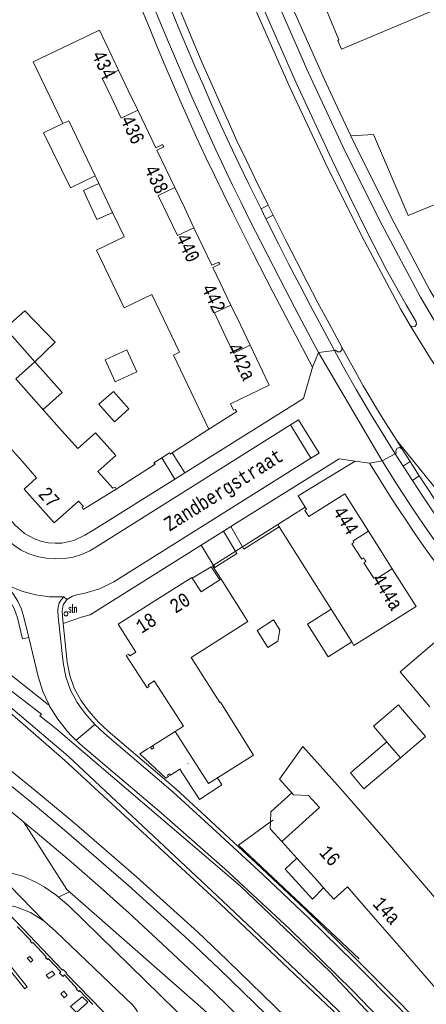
# Model space of a CAD drawing. Header units: metres. Extents: x 196790 to 198335, y 354523 to 356036.
# Tile 76 of 108: x 197890 to 197942, y 354944 to 355072. Entities that reach past the tile are written whole.
import ezdxf

# ---------------------------------------------------------------- set-up
doc = ezdxf.new("R2010")
doc.units = ezdxf.units.M
for name, pattern in [('DGN Style 1', [1.160006, 0.00193, -1.158076]), ('DGN Style 2', [186.027128, 111.616277, -74.410851]), ('DGN Style 3', [260.437979, 186.027128, -74.410851])]:
    doc.linetypes.add(name, pattern=pattern)
for name, color, linetype, lineweight in [('afdak', 252, 'DGN Style 2', 18), ('bij- of bedrijfsgebouw', 252, 'Continuous', 18), ('functiescheiding', 252, 'Continuous', 18), ('hoofdgebouw', 252, 'Continuous', 18), ('hoofdgebouw maaiveld', 252, 'Continuous', 18), ('huisnummer BAG', 252, 'Continuous', 18), ('kant asfaltverharding', 252, 'Continuous', 18), ('kant klinkerverharding', 252, 'Continuous', 18), ('kant muur (extern)', 252, 'Continuous', 18), ('kant tegelverharding', 252, 'Continuous', 18), ('molgoot', 252, 'DGN Style 3', 18), ('overbouw', 252, 'Continuous', 18), ('overige afscheidingen', 252, 'Continuous', 18), ('raster', 252, 'Continuous', 18), ('schutting', 252, 'Continuous', 18), ('spoorrail', 252, 'Continuous', 18), ('straatnaam', 252, 'Continuous', 18), ('straatnaambord', 252, 'Continuous', 18), ('taludlijn', 252, 'Continuous', 18), ('tuinhuis', 252, 'DGN Style 2', 18), ('tussenmuur WOZ', 252, 'DGN Style 1', 18), ('vlakafsluiter grijs', 252, 'DGN Style 2', 18), ('vlakafsluiter groen', 252, 'DGN Style 2', 18)]:
    doc.layers.add(name, color=color, linetype=linetype, lineweight=lineweight)
doc.styles.add('Style-Courier New', font='cour.ttf')
doc.styles.add('Style-simplex', font='simplex.shx')

# ---------------------------------------------------------------- blocks, each defined once
blk = doc.blocks.new('S435')
at = {"layer": 'straatnaambord', "color": 7, "linetype": 'Continuous', "lineweight": 0}
blk.add_circle((0, 0), 0.263, dxfattribs=at)
blk.add_circle((0, 0), 0.263, dxfattribs=at)
at = {"layer": 'straatnaambord', "color": 7, "linetype": 'Continuous', "lineweight": 0, "style": 'Style-simplex', "width": 0.428569}
blk.add_text('stn', height=1.05, dxfattribs=at).set_placement((0.32, 0.18))

msp = doc.modelspace()

# ---------------------------------------------------------------- linework, layer by layer
at = {"layer": 'afdak'}
for p, q in [((197906.812, 354977.726), (197909.72, 354979.564)), ((197906.146, 354977.302), (197906.534, 354977.549)), ((197906.534, 354977.549), (197906.812, 354977.726)), ((197909.119, 354973.922), (197910.325, 354974.703)), ((197908.85, 354973.748), (197908.528, 354973.539)), ((197908.85, 354973.748), (197909.119, 354973.922))]:
    msp.add_line(p, q, dxfattribs=at)
at = {"layer": 'afdak', "flags": 128}
for points in [[(197899.382, 355051.363), (197896.184, 355049.807), (197892.73, 355056.902), (197895.198, 355058.103)], [(197899.862, 355050.359), (197897.885, 355049.448), (197899.62, 355045.687), (197901.649, 355046.623)], [(197891.609, 355027.32), (197894.236, 355029.853), (197890.309, 355033.918), (197887.763, 355031.648)], [(197891.609, 355027.32), (197895.13, 355023.358), (197892.649, 355021.154)], [(197911.946, 354999.382), (197914.4, 355000.831), (197915.502, 354999.139)], [(197929.892, 354995.354), (197926.848, 354993.433), (197929.516, 354989.204), (197932.561, 354991.126)], [(197908.528, 354973.539), (197905.163, 354976.688), (197906.146, 354977.302)], [(197938.847, 354976.152), (197934.149, 354972.167), (197932.403, 354974.225), (197937.101, 354978.21)], [(197915.222, 354973.589), (197915.779, 354972.652), (197912.868, 354970.78), (197910.325, 354974.703)], [(197922.057, 354967.872), (197922.088, 354969.194), (197924.822, 354971.627)], [(197923.523, 354965.344), (197922.037, 354966.994), (197922.057, 354967.872)], [(197928.932, 354959.365), (197927.487, 354957.896), (197923.948, 354961.781), (197925.475, 354963.186)]]:
    msp.add_lwpolyline(points, dxfattribs=at)
at = {"layer": 'bij- of bedrijfsgebouw'}
for p, q in [((197938.874, 354982.66), (197940.441, 354980.849)), ((197940.441, 354980.849), (197942.109, 354978.92)), ((197942.109, 354978.92), (197938.847, 354976.152)), ((197937.197, 354978.097), (197937.101, 354978.21)), ((197938.847, 354976.152), (197937.197, 354978.097))]:
    msp.add_line(p, q, dxfattribs=at)
at = {"layer": 'bij- of bedrijfsgebouw', "flags": 128}
for points in [[(197937.101, 354978.21), (197935.367, 354980.254), (197938.592, 354982.992), (197938.874, 354982.66)], [(197915.222, 354973.589), (197919.88, 354976.516), (197917.882, 354979.694)], [(197912.116, 354975.862), (197914.06, 354972.858), (197915.222, 354973.589)]]:
    msp.add_lwpolyline(points, dxfattribs=at)
at = {"layer": 'functiescheiding'}
for p, q in [((197928.257, 355028.526), (197936.503, 355014.527)), ((197924.639, 355019.161), (197927.289, 355014.863))]:
    msp.add_line(p, q, dxfattribs=at)
at = {"layer": 'functiescheiding', "flags": 128}
msp.add_lwpolyline([(197961.867, 354988.431), (197948.999, 355004.071), (197938.385, 355017.144)], dxfattribs=at)
at = {"layer": 'hoofdgebouw'}
for p, q in [((197895.198, 355058.103), (197895.114, 355058.279)), ((197899.522, 355051.07), (197899.382, 355051.363)), ((197899.862, 355050.359), (197899.522, 355051.07)), ((197901.649, 355046.623), (197899.862, 355050.359)), ((197903.145, 355043.494), (197901.649, 355046.623)), ((197910.294, 355028.549), (197906.766, 355035.926)), ((197889.128, 355025.115), (197894.752, 355018.787)), ((197897.14, 355016.101), (197894.752, 355018.787)), ((197926.557, 355008.559), (197922.989, 355006.295)), ((197922.989, 355006.295), (197923.18, 355005.992)), ((197923.18, 355005.992), (197928.263, 354997.936)), ((197915.502, 354999.139), (197915.661, 354999.239)), ((197929.892, 354995.354), (197928.263, 354997.936)), ((197907.122, 354996.444), (197902.351, 354993.422)), ((197932.561, 354991.126), (197929.892, 354995.354)), ((197902.351, 354993.422), (197904.658, 354989.818)), ((197904.658, 354989.818), (197903.873, 354989.329)), ((197903.708, 354989.547), (197903.421, 354989.373)), ((197903.421, 354989.373), (197906.12, 354985.195)), ((197903.873, 354989.329), (197903.708, 354989.547)), ((197911.816, 354989.136), (197915.517, 354983.316)), ((197906.26, 354985.599), (197906.923, 354986.021)), ((197906.923, 354986.021), (197907.036, 354986.093)), ((197907.036, 354986.093), (197910.795, 354980.26)), ((197906.12, 354985.195), (197906.393, 354985.361)), ((197906.393, 354985.361), (197906.26, 354985.599)), ((197910.795, 354980.26), (197909.72, 354979.564)), ((197909.72, 354979.564), (197912.116, 354975.862)), ((197931.121, 354972.187), (197936.627, 354965.863)), ((197928.398, 354969.734), (197923.523, 354965.344)), ((197940.112, 354961.82), (197936.627, 354965.863)), ((197923.523, 354965.344), (197925.475, 354963.186)), ((197925.475, 354963.186), (197928.125, 354960.257)), ((197944.592, 354956.623), (197940.112, 354961.82)), ((197928.125, 354960.257), (197928.932, 354959.365)), ((197934.441, 354956.713), (197938.938, 354951.531)), ((197938.938, 354951.531), (197943.435, 354946.349))]:
    msp.add_line(p, q, dxfattribs=at)
at = {"layer": 'hoofdgebouw', "flags": 128}
for points in [[(197953.167, 355099.685), (197923.14, 355087.093), (197923.624, 355085.934), (197923.718, 355085.941), (197926.864, 355078.636), (197926.395, 355078.445), (197927.34, 355076.132), (197927.832, 355076.306), (197930.909, 355068.92), (197930.754, 355068.844), (197931.237, 355067.706), (197968.296, 355083.32), (197960.101, 355102.593), (197958.583, 355101.956)], [(197895.114, 355058.279), (197891.394, 355066.076), (197899.948, 355070.167), (197902.423, 355064.999)], [(197904.901, 355059.822), (197907.231, 355054.958), (197908.107, 355055.387), (197908.181, 355055.233)], [(197899.382, 355051.363), (197895.992, 355058.449), (197895.198, 355058.103)], [(197908.181, 355055.233), (197908.249, 355055.093), (197907.373, 355054.669), (197909.687, 355049.835)], [(197912.169, 355044.648), (197914.491, 355039.795), (197915.363, 355040.21), (197915.433, 355040.071)], [(197906.766, 355035.926), (197906.73, 355036), (197903.133, 355034.284), (197899.572, 355041.748), (197903.161, 355043.461), (197903.145, 355043.494)], [(197915.433, 355040.071), (197915.508, 355039.92), (197914.626, 355039.513), (197916.944, 355034.658)], [(197889.128, 355025.115), (197891.609, 355027.32), (197887.763, 355031.648), (197885.282, 355029.442), (197883.444, 355031.51)], [(197919.413, 355029.486), (197921.881, 355024.315), (197916.895, 355021.906), (197917.293, 355021.069), (197917.491, 355021.179), (197917.688, 355020.915), (197914.072, 355018.624)], [(197914.072, 355018.624), (197909.506, 355028.173), (197910.294, 355028.549)], [(197882.61, 355019.384), (197886.373, 355015.175), (197888.035, 355016.639), (197889.935, 355014.488)], [(197899.746, 355013.168), (197902.059, 355015.224), (197899.452, 355018.156), (197897.14, 355016.101)], [(197889.935, 355014.488), (197891.822, 355012.352), (197890.194, 355010.869), (197894.081, 355006.51), (197897.242, 355009.325), (197897.89, 355008.625), (197897.712, 355008.534), (197897.858, 355008.25), (197902.119, 355010.877)], [(197902.119, 355010.877), (197901.958, 355011.143), (197901.681, 355010.991), (197899.746, 355013.168)], [(197934.737, 355005.442), (197931.677, 355010.286), (197927.005, 355007.329), (197926.488, 355008.121), (197926.723, 355008.292), (197926.557, 355008.559)], [(197937.808, 355000.581), (197940.873, 354995.728), (197932.849, 354990.669), (197932.561, 354991.126)], [(197907.122, 354996.444), (197911.892, 354999.466), (197911.946, 354999.382)], [(197911.816, 354989.136), (197919.121, 354993.787), (197915.661, 354999.239)], [(197911.946, 354999.382), (197913.08, 354997.617), (197915.502, 354999.139)], [(197948.334, 354987.547), (197944.488, 354992.079), (197938.818, 354987.252), (197942.656, 354982.729)], [(197917.882, 354979.694), (197915.58, 354983.357), (197915.517, 354983.316)], [(197924.822, 354971.627), (197923.222, 354973.403), (197926.222, 354977.626), (197931.121, 354972.187)], [(197924.822, 354971.627), (197925.043, 354971.382), (197926.986, 354971.302), (197928.398, 354969.734)], [(197928.932, 354959.365), (197930.24, 354957.92), (197932.013, 354959.51), (197934.441, 354956.713)]]:
    msp.add_lwpolyline(points, dxfattribs=at)
at = {"layer": 'hoofdgebouw maaiveld', "flags": 128}
for points in [[(197901.538, 355061.359), (197900.285, 355063.975), (197902.423, 355064.999)], [(197901.538, 355061.359), (197902.764, 355058.798), (197904.901, 355059.822)], [(197908.787, 355046.207), (197907.544, 355048.812), (197909.687, 355049.835)], [(197912.169, 355044.648), (197910.021, 355043.623), (197908.787, 355046.207)], [(197916.037, 355031.056), (197914.805, 355033.637), (197916.944, 355034.658)], [(197919.413, 355029.486), (197917.278, 355028.457), (197916.037, 355031.056)], [(197934.737, 355005.442), (197932.733, 355004.177), (197932.856, 355003.982), (197932.594, 355003.817), (197933.859, 355001.813), (197934.122, 355001.978), (197934.272, 355001.74)], [(197934.272, 355001.74), (197934.405, 355001.53), (197934.143, 355001.365), (197935.414, 354999.353), (197935.676, 354999.518), (197935.804, 354999.315), (197937.808, 355000.581)]]:
    msp.add_lwpolyline(points, dxfattribs=at)
at = {"layer": 'kant asfaltverharding'}
for p, q in [((197922.415, 355046.26), (197921.773, 355047.551)), ((197939.084, 355016.036), (197938.385, 355017.144)), ((197909.35, 355015.543), (197910.977, 355012.97)), ((197940.114, 355014.427), (197939.084, 355016.036)), ((197908.016, 355014.927), (197909.671, 355012.152)), ((197941.303, 355012.585), (197940.114, 355014.427)), ((197917.718, 355002.556), (197915.977, 355005.425)), ((197916.941, 355006.028), (197918.603, 355003.113)), ((197895.716, 354996.593), (197895.32, 354996.954)), ((197894.305, 354958.475), (197894.655, 354958.178))]:
    msp.add_line(p, q, dxfattribs=at)
at = {"layer": 'kant asfaltverharding', "flags": 128}
for points in [[(197903.061, 355121.192), (197904.636, 355115.564), (197905.644, 355112.191), (197906.687, 355108.828), (197907.808, 355105.342), (197908.965, 355101.868), (197910.159, 355098.406), (197911.39, 355094.958), (197915.58, 355083.917), (197920.055, 355072.989), (197924.456, 355062.97), (197929.108, 355053.065), (197933.872, 355043.55), (197938.871, 355034.157), (197940.116, 355032.024)], [(197921.773, 355047.551), (197920.182, 355050.765), (197918.942, 355053.317), (197917.729, 355055.881), (197916.575, 355058.387), (197915.446, 355060.905), (197914.336, 355063.431), (197913.237, 355065.962), (197912.164, 355068.468), (197911.106, 355070.98), (197910.063, 355073.498), (197909.034, 355076.022), (197905.541, 355085.273), (197902.723, 355092.918), (197895.838, 355111.794), (197894.693, 355115.032)], [(197931.282, 355029.214), (197929.631, 355032.26), (197928.192, 355034.959), (197926.794, 355037.627), (197925.417, 355040.305), (197924.055, 355042.991), (197922.415, 355046.26)], [(197945.523, 355023.569), (197942.749, 355027.752), (197940.116, 355032.024)], [(197938.385, 355017.144), (197937.029, 355019.297), (197935.905, 355021.108), (197934.054, 355024.222), (197932.562, 355026.891), (197931.282, 355029.214)], [(197941.303, 355012.585), (197942.644, 355010.519), (197943.754, 355008.839), (197944.885, 355007.174), (197946.639, 355004.666)], [(197895.32, 354996.954), (197893.5, 354996.978), (197891.683, 354997.224), (197889.91, 354997.689), (197888.218, 354998.361), (197888.083, 354998.181)], [(197890.809, 354991.724), (197890.184, 354994.328), (197889.855, 354995.382), (197889.387, 354996.393), (197888.791, 354997.333), (197888.083, 354998.181)], [(197895.243, 354993.526), (197895.148, 354994.409), (197895.121, 354995.141), (197895.262, 354995.931), (197895.716, 354996.593)], [(197901.077, 354979.593), (197899.775, 354980.815), (197898.604, 354982.155), (197898.06, 354982.87), (197897.543, 354983.603), (197896.673, 354985.174), (197896.1, 354986.813), (197895.784, 354988.521), (197895.243, 354993.526)], [(197890.809, 354991.724), (197892.018, 354986.688), (197892.63, 354984.718), (197893.382, 354983.081)], [(197893.382, 354983.081), (197893.491, 354982.843), (197894.575, 354981.149), (197895.193, 354980.355), (197895.835, 354979.581), (197896.351, 354979.007), (197896.893, 354978.456), (197896.925, 354978.426)], [(197953.149, 354928.871), (197947.986, 354934.641), (197939.029, 354944.265), (197932.842, 354950.453), (197926.568, 354956.555), (197920.21, 354962.568), (197913.769, 354968.492), (197909.835, 354972.155), (197901.077, 354979.593)], [(197896.925, 354978.426), (197897.456, 354977.928), (197898.037, 354977.42), (197907.618, 354969.325)], [(197907.618, 354969.325), (197916.176, 354961.804), (197924.532, 354954.054), (197932.677, 354946.083), (197940.602, 354937.898)], [(197886.296, 354961.721), (197888.2, 354961.357), (197890.034, 354960.865), (197891.894, 354960.032), (197892.789, 354959.506), (197894.305, 354958.475)], [(197894.655, 354958.178), (197895.951, 354957.077), (197917.77, 354935.78), (197923.962, 354929.289), (197929.371, 354923.507), (197934.665, 354917.62), (197939.853, 354911.639), (197944.943, 354905.574), (197949.044, 354900.499), (197953.039, 354895.341), (197960.854, 354884.891), (197968.365, 354874.492), (197975.666, 354863.945), (197991.886, 354840.007), (198016.738, 354802.147), (198021.026, 354795.243), (198022.17, 354793.154), (198023.082, 354790.938), (198023.743, 354788.635), (198024.031, 354786.948)], [(197892.753, 354955.095), (197891.014, 354956.164), (197889.114, 354956.912), (197887.144, 354957.313)], [(197904.025, 354939.926), (197904.43, 354940.306), (197904.772, 354940.794), (197905.013, 354941.372), (197905.121, 354942.005), (197905.083, 354942.647), (197904.906, 354943.248), (197904.619, 354943.77), (197904.258, 354944.192), (197894.256, 354953.76), (197892.753, 354955.095)]]:
    msp.add_lwpolyline(points, dxfattribs=at)
at = {"layer": 'kant klinkerverharding'}
for p, q in [((197921.773, 355047.551), (197920.836, 355047.069)), ((197921.472, 355045.794), (197922.415, 355046.26))]:
    msp.add_line(p, q, dxfattribs=at)
at = {"layer": 'kant klinkerverharding', "flags": 128}
for points in [[(197932.457, 355056.507), (197935.377, 355056.669), (197939.839, 355046.233), (197946.72, 355049.029)], [(197931.282, 355029.214), (197931.296, 355028.861), (197931.056, 355028.603), (197930.703, 355028.59), (197930.446, 355028.832), (197930.327, 355028.782)], [(197885.983, 355006.596), (197887.513, 355004.881), (197888.219, 355004.168), (197888.997, 355003.533), (197889.842, 355002.991), (197890.749, 355002.56), (197891.877, 355002.184), (197893.042, 355001.944), (197894.228, 355001.847), (197895.417, 355001.901), (197896.548, 355002.096), (197897.645, 355002.431), (197898.693, 355002.897), (197899.676, 355003.487), (197924.639, 355019.161)], [(197927.289, 355014.863), (197928.361, 355015.534), (197925.7, 355019.827), (197924.639, 355019.161)], [(197939.084, 355016.036), (197938.789, 355016.237), (197938.44, 355016.167), (197938.245, 355015.868), (197938.323, 355015.52), (197938.192, 355015.448)], [(197895.716, 354996.593), (197896.454, 354997.025), (197897.159, 354997.245), (197897.945, 354997.397), (197899.936, 354997.976), (197901.788, 354998.91), (197927.289, 355014.863)]]:
    msp.add_lwpolyline(points, dxfattribs=at)
at = {"layer": 'kant muur (extern)'}
msp.add_line((197914.072, 355018.624), (197909.35, 355015.543), dxfattribs=at)
at = {"layer": 'kant muur (extern)', "flags": 128}
for points in [[(197909.35, 355015.543), (197909.128, 355015.398), (197909.004, 355015.56)], [(197902.119, 355010.877), (197907.132, 355014.104), (197906.995, 355014.274)], [(197906.534, 354977.549), (197906.711, 354977.27), (197906.989, 354977.448), (197906.812, 354977.726)], [(197908.85, 354973.748), (197908.736, 354973.924), (197909.005, 354974.098), (197909.119, 354973.922)], [(197904.025, 354939.926), (197903.613, 354940.354), (197903.505, 354940.267), (197895.629, 354948.294), (197895.679, 354948.385), (197895.265, 354948.804), (197895.181, 354948.725), (197887.455, 354956.807), (197887.556, 354956.906), (197887.144, 354957.313)], [(197889.305, 354954.375), (197891.072, 354952.541), (197890.997, 354952.463), (197891.245, 354952.217), (197891.342, 354952.289), (197893.06, 354950.465), (197892.976, 354950.38), (197893.235, 354950.128), (197893.335, 354950.233), (197894.958, 354948.508), (197894.778, 354948.334), (197895.234, 354947.932), (197895.42, 354948.132), (197897.074, 354946.326), (197897, 354946.246), (197897.267, 354945.982), (197897.37, 354946.102), (197899.069, 354944.306)]]:
    msp.add_lwpolyline(points, dxfattribs=at)
at = {"layer": 'kant tegelverharding'}
for p, q in [((197920.836, 355047.069), (197921.472, 355045.794)), ((197927.493, 355026.646), (197928.257, 355028.526)), ((197938.192, 355015.448), (197939.221, 355013.845)), ((197934.869, 355014.248), (197932.988, 355014.494)), ((197936.503, 355014.527), (197934.869, 355014.248)), ((197939.221, 355013.845), (197940.114, 355014.427)), ((197909.671, 355012.152), (197910.977, 355012.97)), ((197939.221, 355013.845), (197940.423, 355011.99)), ((197941.303, 355012.585), (197940.423, 355011.99)), ((197915.977, 355005.425), (197913.083, 355003.616)), ((197916.941, 355006.028), (197915.977, 355005.425))]:
    msp.add_line(p, q, dxfattribs=at)
at = {"layer": 'kant tegelverharding', "flags": 128}
for points in [[(197932.457, 355056.507), (197930.713, 355060.188), (197929.004, 355063.885), (197924.652, 355073.664), (197922.926, 355077.633), (197921.189, 355081.598), (197919.544, 355085.606), (197918.097, 355089.689), (197916.637, 355094.156), (197912.008, 355106.899), (197909.658, 355114.002), (197907.505, 355121.171), (197905.553, 355128.397), (197903.802, 355135.671)], [(197905.036, 355125.109), (197905.644, 355122.847), (197906.564, 355119.524), (197907.515, 355116.21), (197909.523, 355109.614), (197911.944, 355102.263), (197914.533, 355094.969), (197918.327, 355085.043), (197922.356, 355075.209), (197926.934, 355064.752), (197931.773, 355054.414), (197936.501, 355044.978), (197941.468, 355035.665), (197943.961, 355031.471), (197946.593, 355027.353), (197949.361, 355023.319), (197952.261, 355019.376), (197955.287, 355015.529), (197958.436, 355011.785), (197961.702, 355008.149), (197965.079, 355004.627), (197965.589, 355004.134)], [(197940.116, 355032.024), (197940.394, 355031.818), (197940.737, 355031.867), (197940.947, 355032.143), (197940.903, 355032.486), (197939.616, 355034.677), (197937.027, 355039.281), (197934.612, 355043.978), (197932.294, 355048.723), (197929.992, 355053.476), (197925.371, 355063.351), (197920.986, 355073.333), (197916.701, 355083.753), (197912.668, 355094.273), (197910.054, 355101.64), (197907.606, 355109.065), (197906.56, 355112.422), (197905.552, 355115.79), (197904.58, 355119.169), (197903.641, 355122.557), (197903.138, 355124.411)], [(197920.836, 355047.069), (197919.203, 355050.365), (197917.96, 355052.92), (197916.746, 355055.489), (197915.6, 355057.985), (197914.48, 355060.494), (197913.379, 355063.011), (197912.289, 355065.532), (197911.208, 355068.067), (197910.142, 355070.609), (197909.09, 355073.157), (197908.054, 355075.711), (197904.738, 355084.392), (197901.731, 355092.524), (197893.607, 355114.664)], [(197928.257, 355028.526), (197925.769, 355033.225), (197923.312, 355037.939), (197920.756, 355042.897), (197919.493, 355045.383), (197918.253, 355047.881), (197917.154, 355050.144), (197916.071, 355052.415), (197915.005, 355054.693), (197913.954, 355056.979), (197912.92, 355059.272), (197911.903, 355061.572), (197910.9, 355063.879), (197909.907, 355066.19), (197908.877, 355068.618), (197907.859, 355071.052), (197906.854, 355073.49), (197905.862, 355075.934), (197902.727, 355084.276), (197899.908, 355091.922), (197891.809, 355114.008)], [(197927.493, 355026.646), (197926.199, 355029.064), (197923.639, 355033.914), (197922.372, 355036.346), (197919.729, 355041.477), (197918.423, 355044.05), (197917.137, 355046.633), (197915.967, 355049.02), (197914.809, 355051.412), (197913.668, 355053.813), (197912.55, 355056.225), (197911.499, 355058.549), (197910.472, 355060.884), (197908.457, 355065.57), (197907.423, 355068.016), (197906.402, 355070.468), (197905.394, 355072.925), (197904.399, 355075.388), (197903.223, 355078.522), (197902.071, 355081.664), (197898.515, 355091.138), (197895.36, 355099.772)], [(197932.457, 355056.507), (197933.569, 355054.204), (197938.014, 355045.339), (197942.661, 355036.578), (197944.78, 355033.045), (197946.995, 355029.567), (197949.303, 355026.146), (197951.702, 355022.787), (197954.19, 355019.492), (197956.763, 355016.267), (197959.42, 355013.113), (197962.157, 355010.034), (197963.613, 355011.492), (197966.211, 355008.768), (197964.659, 355007.332), (197966.989, 355004.989), (197969.457, 355002.791), (197972.486, 355000.406)], [(197930.327, 355028.782), (197928.681, 355031.821), (197927.234, 355034.538), (197925.834, 355037.21), (197924.452, 355039.892), (197923.086, 355042.581), (197921.472, 355045.794)], [(197856.762, 355044.843), (197858.272, 355042.1), (197859.987, 355039.41), (197861.871, 355036.837), (197863.913, 355034.395), (197889.063, 355006.214), (197890.249, 355005.15), (197891.649, 355004.388), (197892.478, 355004.116), (197893.334, 355003.947), (197894.204, 355003.878), (197895.076, 355003.909), (197896.633, 355004.241), (197898.076, 355004.912), (197899.21, 355005.596), (197909.671, 355012.152)], [(197938.192, 355015.448), (197936.57, 355018.01), (197934.968, 355020.584), (197933.127, 355023.727), (197931.719, 355026.25), (197930.327, 355028.782)], [(197910.977, 355012.97), (197926.322, 355022.587), (197927.493, 355026.646)], [(197932.988, 355014.494), (197930.919, 355014.765), (197916.941, 355006.028)], [(197964.236, 354976.042), (197962.069, 354978.364), (197958.637, 354982.192), (197955.283, 354986.088), (197952.01, 354990.052), (197948.821, 354994.085), (197947.457, 354995.918), (197946.112, 354997.764), (197945.15, 354999.028), (197944.199, 355000.3), (197943.259, 355001.581), (197942.331, 355002.871), (197941.389, 355004.205), (197940.458, 355005.548), (197939.54, 355006.899), (197938.636, 355008.26), (197937.672, 355009.743), (197936.722, 355011.235), (197935.788, 355012.737), (197934.869, 355014.248)], [(197994.537, 354950.133), (197988.768, 354954.961), (197979.299, 354963.131), (197975.135, 354967.088), (197971.056, 354971.133), (197967.061, 354975.261), (197963.147, 354979.465), (197956.338, 354987.2), (197953.054, 354991.17), (197949.868, 354995.22), (197948.678, 354996.792), (197947.498, 354998.372), (197946.517, 354999.706), (197945.545, 355001.046), (197943.624, 355003.742), (197941.939, 355006.158), (197941.108, 355007.373), (197940.289, 355008.597), (197939.324, 355010.067), (197938.37, 355011.545), (197937.429, 355013.032), (197936.503, 355014.527)], [(197940.423, 355011.99), (197941.897, 355009.756), (197942.853, 355008.333), (197944.791, 355005.505), (197945.77, 355004.105), (197945.888, 355004.181)], [(197890.809, 354991.724), (197889.999, 354991.539), (197889.336, 354994.261), (197888.922, 354995.431), (197888.307, 354996.529), (197887.514, 354997.507), (197886.581, 354998.325), (197885.739, 354998.92), (197884.208, 355000.214), (197882.81, 355001.65), (197881.496, 355003.154), (197880.128, 355001.942), (197879.269, 355002.902)], [(197913.083, 355003.616), (197898.74, 354994.651), (197897.747, 354994.396), (197895.243, 354993.526)]]:
    msp.add_lwpolyline(points, dxfattribs=at)
at = {"layer": 'molgoot', "flags": 128}
for points in [[(197899.359, 354980.466), (197899.327, 354980.496), (197898.146, 354981.855), (197897.602, 354982.576), (197897.084, 354983.316), (197896.214, 354984.899), (197895.601, 354986.641), (197895.261, 354988.455), (197894.62, 354994.354), (197894.58, 354995.193), (197894.614, 354995.678), (197894.756, 354996.155), (197894.998, 354996.59), (197895.32, 354996.954)], [(197965.912, 354913.658), (197962.411, 354917.707), (197950.254, 354931.315), (197944.507, 354937.653), (197938.667, 354943.907), (197932.884, 354949.709), (197927.02, 354955.43), (197921.077, 354961.07), (197915.057, 354966.626), (197909.474, 354971.725), (197900.637, 354979.261), (197899.359, 354980.466)]]:
    msp.add_lwpolyline(points, dxfattribs=at)
at = {"layer": 'overbouw'}
for p, q in [((197902.423, 355064.999), (197903.675, 355062.384)), ((197903.675, 355062.384), (197904.901, 355059.822)), ((197909.687, 355049.835), (197910.93, 355047.237)), ((197910.93, 355047.237), (197912.169, 355044.648)), ((197916.944, 355034.658), (197918.173, 355032.083)), ((197918.173, 355032.083), (197919.413, 355029.486)), ((197936.275, 355003.007), (197934.737, 355005.442)), ((197936.275, 355003.007), (197937.808, 355000.581))]:
    msp.add_line(p, q, dxfattribs=at)
at = {"layer": 'overige afscheidingen', "flags": 128}
for points in [[(197891.074, 354949.767), (197891.347, 354950.025), (197890.95, 354950.496), (197890.609, 354950.26), (197891.074, 354949.767)], [(197887.553, 354949.747), (197887.874, 354949.991), (197890.603, 354946.573), (197890.284, 354946.302), (197887.553, 354949.747)], [(197893.383, 354947.646), (197894.166, 354948.167), (197893.815, 354948.612), (197893.056, 354948.084), (197893.383, 354947.646)], [(197895.399, 354945.169), (197895.793, 354945.492), (197895.326, 354946.037), (197894.933, 354945.677), (197895.399, 354945.169)], [(197896.965, 354943.244), (197898.436, 354944.615), (197897.714, 354945.299), (197896.205, 354944.054), (197896.965, 354943.244)]]:
    msp.add_lwpolyline(points, dxfattribs=at)
at = {"layer": 'raster'}
msp.add_line((197922.057, 354967.872), (197922.394, 354968.115), dxfattribs=at)
at = {"layer": 'raster', "flags": 128}
for points in [[(197993.069, 354866.559), (197985.62, 354877.292), (197977.959, 354887.877), (197970.088, 354898.308), (197962.014, 354908.578), (197952.462, 354920.046), (197947.134, 354926.168), (197941.623, 354932.13), (197935.937, 354937.926), (197930.083, 354943.547), (197915.569, 354957.292), (197895.427, 354975.839), (197888.355, 354981.998), (197881.098, 354987.943), (197873.665, 354993.668), (197866.066, 354999.164), (197847.599, 355011.926), (197841.413, 355016.139), (197835.077, 355020.121), (197832.318, 355015.887)], [(197926.557, 355008.559), (197925.63, 355010.002), (197932.988, 355014.494)], [(197830.634, 355010.293), (197840.107, 355004.439), (197844.321, 355001.688), (197848.509, 354998.94), (197852.64, 354996.139), (197856.758, 354993.289), (197860.851, 354990.409), (197864.909, 354987.486), (197868.882, 354984.456), (197872.859, 354981.442), (197876.837, 354978.397), (197880.812, 354975.367), (197884.744, 354972.275), (197888.63, 354969.125), (197890.166, 354967.855)], [(197922.989, 355006.295), (197914.577, 355000.944), (197915.661, 354999.239)], [(197890.166, 354967.855), (197892.465, 354965.953), (197896.296, 354962.71), (197900.065, 354959.419), (197903.775, 354956.086), (197907.464, 354952.703), (197914.758, 354945.831), (197918.345, 354942.349), (197921.935, 354938.849), (197925.458, 354935.289), (197932.395, 354928.145), (197935.863, 354924.481), (197939.208, 354920.761), (197942.466, 354916.948), (197948.946, 354909.395), (197952.197, 354905.559), (197955.314, 354901.63)], [(197933.528, 354950.188), (197917.908, 354964.88), (197922.057, 354967.872)]]:
    msp.add_lwpolyline(points, dxfattribs=at)
at = {"layer": 'schutting'}
for p, q in [((197908.016, 355014.927), (197909.004, 355015.56)), ((197906.995, 355014.274), (197908.016, 355014.927)), ((197918.603, 355003.113), (197923.18, 355005.992))]:
    msp.add_line(p, q, dxfattribs=at)
at = {"layer": 'schutting', "flags": 128}
msp.add_lwpolyline([(197913.083, 355003.616), (197914.861, 355000.76), (197917.718, 355002.556)], dxfattribs=at)
at = {"layer": 'spoorrail', "flags": 128}
for points in [[(197884.526, 354977.724), (197892.587, 354971.158), (197896.668, 354967.752), (197904.717, 354960.804), (197912.609, 354953.68), (197916.479, 354950.034), (197924.095, 354942.613), (197931.54, 354935.02), (197936.651, 354929.543), (197941.686, 354923.995), (197946.644, 354918.379), (197951.524, 354912.696), (197956.326, 354906.945), (197961.048, 354901.129), (197965.69, 354895.249), (197970.25, 354889.306), (197974.728, 354883.3), (197979.123, 354877.233), (197983.435, 354871.106), (197987.661, 354864.921), (198000.725, 354845.517), (198029.778, 354801.459), (198040.208, 354785.464), (198044.598, 354778.877)], [(197883.593, 354976.549), (197891.627, 354970.006), (197895.69, 354966.603), (197903.701, 354959.664), (197911.556, 354952.55), (197915.414, 354948.916), (197923.004, 354941.518), (197930.424, 354933.95), (197935.52, 354928.489), (197940.54, 354922.958), (197945.484, 354917.359), (197950.35, 354911.692), (197955.137, 354905.959), (197959.846, 354900.16), (197964.474, 354894.297), (197969.021, 354888.371), (197973.486, 354882.383), (197977.868, 354876.334), (197982.166, 354870.225), (197986.38, 354864.058), (198000, 354843.829), (198043.855, 354777.265)]]:
    msp.add_lwpolyline(points, dxfattribs=at)
at = {"layer": 'taludlijn', "flags": 128}
for points in [[(197866.427, 354999.552), (197873.997, 354994.021), (197881.437, 354988.312), (197888.741, 354982.428), (197895.901, 354976.376), (197915.902, 354957.662), (197928.61, 354945.616), (197934.956, 354939.578), (197941.12, 354933.349), (197947.092, 354926.936), (197952.866, 354920.349), (197962.43, 354908.828), (197970.179, 354899.046), (197977.733, 354889.109), (197985.087, 354879.024), (197992.238, 354868.796)], [(197890.166, 354967.855), (197895.745, 354959.158), (197896.084, 354958.86)], [(197896.084, 354958.86), (197913.411, 354943.657), (197918.544, 354938.926), (197921.728, 354935.905), (197924.826, 354932.792), (197927.833, 354929.591), (197930.745, 354926.307), (197936.457, 354919.645), (197942.141, 354912.958), (197948.007, 354905.892), (197953.738, 354898.716), (197959.35, 354891.448), (197964.861, 354884.102), (197970.841, 354875.888), (197976.699, 354867.586), (197982.428, 354859.195), (197988.019, 354850.711), (198004.619, 354825.07)]]:
    msp.add_lwpolyline(points, dxfattribs=at)
at = {"layer": 'tuinhuis', "flags": 128}
for points in [[(197904.788, 355026.046), (197901.989, 355024.747), (197900.678, 355027.57), (197903.477, 355028.869), (197904.788, 355026.046)], [(197901.873, 355019.586), (197903.742, 355021.247), (197901.749, 355023.489), (197899.881, 355021.828), (197901.873, 355019.586)], [(197921.72, 354990.41), (197920.322, 354992.625), (197922.453, 354993.97), (197923.253, 354992.702), (197922.989, 354991.21), (197921.72, 354990.41)]]:
    msp.add_lwpolyline(points, dxfattribs=at)
at = {"layer": 'tussenmuur WOZ'}
msp.add_line((197910.325, 354974.703), (197912.116, 354975.862), dxfattribs=at)
at = {"layer": 'vlakafsluiter grijs'}
for p, q in [((197928.257, 355028.526), (197930.327, 355028.782)), ((197938.192, 355015.448), (197936.503, 355014.527)), ((197896.925, 354978.426), (197899.359, 354980.466)), ((197886.296, 354961.721), (197892.753, 354955.095))]:
    msp.add_line(p, q, dxfattribs=at)
at = {"layer": 'vlakafsluiter groen'}
msp.add_line((197894.655, 354958.178), (197896.084, 354958.86), dxfattribs=at)
at = {"layer": 'vlakafsluiter groen', "flags": 128}
for points in [[(197873.211, 354995.253), (197880.817, 354992.186), (197884.277, 354990.21), (197893.341, 354983.027), (197893.382, 354983.081)], [(197873.211, 354995.253), (197884.405, 354987.93), (197892.442, 354981.82), (197892.242, 354981.57), (197894.296, 354979.969), (197918.162, 354959.599), (197929.741, 354948.546), (197950.838, 354926.102), (197969.52, 354904.659), (197987.281, 354881.922), (197995.934, 354869.467)]]:
    msp.add_lwpolyline(points, dxfattribs=at)

# ---------------------------------------------------------------- block references
at = {"layer": 'straatnaambord'}
msp.add_blockref('S435', (197895.614, 354994.76), dxfattribs=at)

# ---------------------------------------------------------------- texts
at = {"layer": 'huisnummer BAG', "style": 'Style-Courier New', "width": 0.694444}
for s, rotation, p in [('434', 295.59142, (197898.905, 355066.994)), ('436', 295.59142, (197902.623, 355058.627)), ('438', 295.59142, (197905.705, 355052.206)), ('440', 295.59142, (197909.768, 355043.371)), ('442', 295.53973, (197913.096, 355036.849)), ('442a', 295.53973, (197916.423, 355029.195)), ('27', 311.75725, (197891.937, 355010.151)), ('444', 302.29095, (197930.042, 355007.951)), ('444a', 302.29095, (197935.085, 354999.228)), ('20', 32.33938, (197909.767, 354994.756)), ('18', 32.33938, (197905.387, 354992.165)), ('16', 312.12344, (197928.238, 354963.861)), ('14a', 312.12344, (197935.167, 354957.221))]:
    msp.add_text(s, height=1.8, rotation=rotation, dxfattribs=at).set_placement(p)
at = {"layer": 'straatnaam', "style": 'Style-Courier New', "width": 0.694444}
msp.add_text('Zandbergstraat', height=1.8, rotation=32.05394, dxfattribs=at).set_placement((197909.032, 355005.379))

doc.saveas('drawing.dxf')
